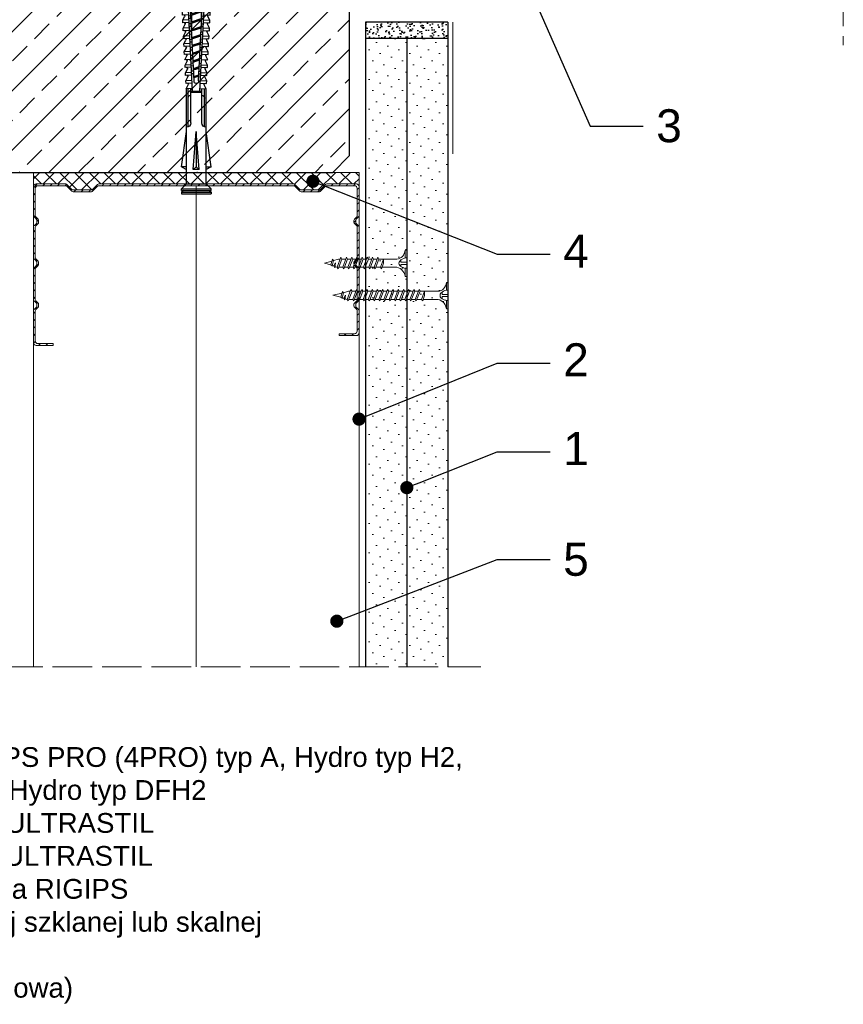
# Model space of a CAD drawing. Header units: millimetres. Extents: x 1245 to 3300, y 237 to 1534.
# Tile 13 of 16: x 2281 to 2531, y 1072 to 1371. Entities that reach past the tile are written whole.
import ezdxf
from ezdxf import colors
from ezdxf.entities.mleader import LeaderData, LeaderLine
from ezdxf.math import Vec2, Vec3

# ---------------------------------------------------------------- set-up
doc = ezdxf.new("R2010")
doc.units = ezdxf.units.MM
doc.linetypes.add('ACAD_ISO02W100', pattern=[15, 12, -3])
for name, color, linetype, lineweight in [('_ISOVER WELNA', 7, 'BATTING', 9), ('_RIGIPS AKCESORIA', 7, 'Continuous', 18), ('_RIGIPS G-K', 7, 'Continuous', 25), ('_RIGIPS PROFIL', 7, 'Continuous', 18), ('KRESKOWANIE', 7, 'Continuous', 9), ('OPISY', 7, 'Continuous', 9), ('PRZERYWANA', 7, 'ACAD_ISO02W100', 9)]:
    doc.layers.add(name, color=color, linetype=linetype, lineweight=lineweight)
doc.styles.get("Standard").update_dxf_attribs({"font": 'arial.ttf'})
doc.linetypes.add('BATTING', pattern='A,0.00254,-2.54,[134,ltypeshp.shx,S=2.54,R=0,X=-2.54,Y=0],-5.08,[134,ltypeshp.shx,S=2.54,R=180,X=2.54,Y=0],-2.54', length=10.16254)
pattern_1 = [(225, (185.7817, 0), (1.122532, -3.367596), [0, -3.175])]

# ---------------------------------------------------------------- blocks, each defined once
blk = doc.blocks.new('TN 25')
at = {"layer": '_RIGIPS AKCESORIA'}
for p, q in [((0, -0.84), (0, 7.16)), ((0, 7.16), (0.46, 7.16)), ((0.46, 7.16), (0.46, 4.78)), ((0.46, 4.78), (0, 4.78)), ((0, 3.5), (1.77, 3.5)), ((1.77, 3.5), (1.77, 4.2)), ((3.02, 4.46), (8.47, 4.46)), ((7.12, 4.46), (7.12, 3.18)), ((8.03, 2.01), (7.12, 4.46)), ((7.12, 3.18), (7.65, 1.53)), ((8.47, 4.46), (8.79, 5)), ((9.61, 1.51), (8.47, 4.46)), ((8.79, 5), (9.93, 2.01)), ((9, 4.46), (10.1, 4.46)), ((10.1, 4.46), (10.41, 5)), ((11.23, 1.51), (10.1, 4.46)), ((10.41, 5), (11.56, 2.01)), ((10.62, 4.46), (11.67, 4.46)), ((11.67, 4.46), (11.99, 5)), ((12.81, 1.51), (11.67, 4.46)), ((11.99, 5), (13.14, 2.01)), ((12.2, 4.46), (13.21, 4.46)), ((13.21, 4.46), (13.52, 5)), ((14.34, 1.51), (13.21, 4.46)), ((13.52, 5), (14.67, 2.01)), ((13.73, 4.46), (14.8, 4.46)), ((14.8, 4.46), (15.12, 5)), ((15.94, 1.51), (14.8, 4.46)), ((15.12, 5), (16.26, 2.01)), ((15.33, 4.46), (16.42, 4.46)), ((16.42, 4.46), (16.73, 5)), ((17.55, 1.51), (16.42, 4.46)), ((16.73, 5), (17.88, 2.01)), ((16.94, 4.46), (17.99, 4.46)), ((17.99, 4.46), (18.31, 5)), ((19.13, 1.51), (17.99, 4.46)), ((18.31, 5), (19.45, 2.01)), ((18.52, 4.46), (19.68, 4.46)), ((19.68, 4.46), (20, 5)), ((20.82, 1.51), (19.68, 4.46)), ((20, 5), (21.14, 2.01)), ((20.21, 4.46), (20.7, 4.46)), ((20.7, 4.46), (22.28, 3.98)), ((21.85, 1.83), (21.67, 3.28)), ((21.67, 3.28), (22.14, 2.4)), ((22.28, 3.98), (22.56, 4.37)), ((22.7, 2.36), (22.28, 3.98)), ((22.56, 4.37), (23.03, 2.71)), ((22.71, 3.85), (25, 3.24)), ((25, 3.24), (23.03, 2.71)), ((0, 2.83), (1.77, 2.83)), ((0.46, 1.64), (0, 1.64)), ((0.46, -0.84), (0.46, 1.64)), ((1.77, 2.83), (1.77, 2.18)), ((7.49, 2.01), (3.55, 2.01)), ((7.65, 1.53), (8.03, 2.01)), ((9.41, 2.01), (8.03, 2.01)), ((9.93, 2.01), (9.61, 1.51)), ((11.04, 2.01), (9.93, 2.01)), ((11.56, 2.01), (11.23, 1.51)), ((12.61, 2.01), (11.56, 2.01)), ((13.14, 2.01), (12.81, 1.51)), ((14.15, 2.01), (13.14, 2.01)), ((14.67, 2.01), (14.34, 1.51)), ((15.74, 2.01), (14.67, 2.01)), ((16.26, 2.01), (15.94, 1.51)), ((17.36, 2.01), (16.26, 2.01)), ((17.88, 2.01), (17.55, 1.51)), ((18.93, 2.01), (17.88, 2.01)), ((19.45, 2.01), (19.13, 1.51)), ((19.45, 2.01), (20.62, 2.01)), ((21.14, 2.01), (20.82, 1.51)), ((21.14, 2.01), (21.81, 2.12)), ((22.14, 2.4), (21.85, 1.83)), ((22.7, 2.36), (22.14, 2.4)), ((23.03, 2.71), (22.7, 2.36)), ((0, -0.84), (0.46, -0.84))]:
    blk.add_line(p, q, dxfattribs=at)
for centre, major_axis, ratio, start_param, end_param in [((3.09, 7.67), (0.17, 3.2), 0.826134, 1.773653, 3.180586), ((-0.04, 0.9), (0, 3.93), 0.848176, -0.720942, -0.151112), ((1.66, 3.18), (0, 0.895), 0.848176, -1.552777, -0.720942), ((1.66, 3.18), (0, 0.895), 0.848176, 3.862535, 4.730408), ((3.37, -1.57), (0.28, 3.57), 0.832181, 0.035984, 1.430787), ((-2.73, 15.91), (0, 14.76), 0.848176, 3.399396, 3.475072), ((0.59, 4.62), (0, 2.81), 0.848176, 3.475072, 3.862535)]:
    blk.add_ellipse(centre, major_axis=major_axis, ratio=ratio, start_param=start_param, end_param=end_param, dxfattribs=at)
blk = doc.blocks.new('TN 35')
at = {"layer": '_RIGIPS AKCESORIA'}
for p, q in [((0, -0.84), (0, 7.16)), ((0, 7.16), (0.46, 7.16)), ((0.46, 7.16), (0.46, 4.78)), ((0.46, 4.78), (0, 4.78)), ((0, 3.5), (1.77, 3.5)), ((1.77, 3.5), (1.77, 4.2)), ((3.02, 4.46), (8.47, 4.46)), ((7.12, 4.46), (7.12, 3.18)), ((8.03, 2.01), (7.12, 4.46)), ((7.12, 3.18), (7.65, 1.53)), ((8.47, 4.46), (8.79, 5)), ((9.61, 1.51), (8.47, 4.46)), ((8.79, 5), (9.93, 2.01)), ((9, 4.46), (10.1, 4.46)), ((10.1, 4.46), (10.41, 5)), ((11.23, 1.51), (10.1, 4.46)), ((10.41, 5), (11.56, 2.01)), ((10.62, 4.46), (11.67, 4.46)), ((11.67, 4.46), (11.99, 5)), ((12.81, 1.51), (11.67, 4.46)), ((11.99, 5), (13.14, 2.01)), ((12.2, 4.46), (13.21, 4.46)), ((13.21, 4.46), (13.52, 5)), ((14.34, 1.51), (13.21, 4.46)), ((13.52, 5), (14.67, 2.01)), ((13.73, 4.46), (14.8, 4.46)), ((14.8, 4.46), (15.12, 5)), ((15.94, 1.51), (14.8, 4.46)), ((15.12, 5), (16.26, 2.01)), ((15.33, 4.46), (16.42, 4.46)), ((16.42, 4.46), (16.73, 5)), ((17.55, 1.51), (16.42, 4.46)), ((16.73, 5), (17.88, 2.01)), ((16.94, 4.46), (17.99, 4.46)), ((17.99, 4.46), (18.31, 5)), ((19.13, 1.51), (17.99, 4.46)), ((18.31, 5), (19.45, 2.01)), ((18.52, 4.46), (19.57, 4.46)), ((19.57, 4.46), (19.88, 5)), ((20.7, 1.51), (19.57, 4.46)), ((19.88, 5), (21.03, 2.01)), ((20.09, 4.46), (21.14, 4.46)), ((21.14, 4.46), (21.46, 5)), ((22.28, 1.51), (21.14, 4.46)), ((21.46, 5), (22.6, 2.01)), ((21.67, 4.46), (22.72, 4.46)), ((22.72, 4.46), (23.03, 5)), ((23.85, 1.51), (22.72, 4.46)), ((23.03, 5), (24.18, 2.01)), ((23.24, 4.46), (24.29, 4.46)), ((24.29, 4.46), (24.61, 5)), ((25.43, 1.51), (24.29, 4.46)), ((24.61, 5), (25.75, 2.01)), ((24.81, 4.46), (25.87, 4.46)), ((25.87, 4.46), (26.18, 5)), ((27, 1.51), (25.87, 4.46)), ((26.18, 5), (27.33, 2.01)), ((26.39, 4.46), (27.44, 4.46)), ((27.44, 4.46), (27.76, 5)), ((28.58, 1.51), (27.44, 4.46)), ((27.76, 5), (28.9, 2.01)), ((27.96, 4.46), (29.13, 4.46)), ((29.13, 4.46), (29.45, 5)), ((30.27, 1.51), (29.13, 4.46)), ((29.45, 5), (30.59, 2.01)), ((29.65, 4.46), (30.15, 4.46)), ((30.15, 4.46), (31.73, 3.98)), ((31.3, 1.83), (31.12, 3.28)), ((31.12, 3.28), (31.59, 2.4)), ((31.73, 3.98), (32.01, 4.37)), ((32.15, 2.36), (31.73, 3.98)), ((32.01, 4.37), (32.48, 2.71)), ((32.16, 3.85), (35, 3.24)), ((35, 3.24), (32.48, 2.71)), ((0, 2.83), (1.77, 2.83)), ((0.46, 1.64), (0, 1.64)), ((0.46, -0.84), (0.46, 1.64)), ((1.77, 2.83), (1.77, 2.18)), ((7.49, 2.01), (3.55, 2.01)), ((7.65, 1.53), (8.03, 2.01)), ((9.41, 2.01), (8.03, 2.01)), ((9.93, 2.01), (9.61, 1.51)), ((11.04, 2.01), (9.93, 2.01)), ((11.56, 2.01), (11.23, 1.51)), ((12.61, 2.01), (11.56, 2.01)), ((13.14, 2.01), (12.81, 1.51)), ((14.15, 2.01), (13.14, 2.01)), ((14.67, 2.01), (14.34, 1.51)), ((15.74, 2.01), (14.67, 2.01)), ((16.26, 2.01), (15.94, 1.51)), ((17.36, 2.01), (16.26, 2.01)), ((17.88, 2.01), (17.55, 1.51)), ((18.93, 2.01), (17.84, 2.01)), ((19.45, 2.01), (19.13, 1.51)), ((20.51, 2.01), (19.41, 2.01)), ((21.03, 2.01), (20.7, 1.51)), ((22.08, 2.01), (20.99, 2.01)), ((22.6, 2.01), (22.28, 1.51)), ((23.66, 2.01), (22.56, 2.01)), ((24.18, 2.01), (23.85, 1.51)), ((25.23, 2.01), (24.14, 2.01)), ((25.75, 2.01), (25.43, 1.51)), ((26.81, 2.01), (25.71, 2.01)), ((27.33, 2.01), (27, 1.51)), ((28.38, 2.01), (27.33, 2.01)), ((28.9, 2.01), (28.58, 1.51)), ((28.9, 2.01), (30.07, 2.01)), ((30.59, 2.01), (30.27, 1.51)), ((30.59, 2.01), (31.26, 2.12)), ((31.59, 2.4), (31.3, 1.83)), ((32.15, 2.36), (31.59, 2.4)), ((32.48, 2.71), (32.15, 2.36)), ((0, -0.84), (0.46, -0.84))]:
    blk.add_line(p, q, dxfattribs=at)
for centre, major_axis, ratio, start_param, end_param in [((3.09, 7.67), (0.17, 3.2), 0.826134, 1.773653, 3.180586), ((-0.04, 0.9), (0, 3.93), 0.848176, -0.720942, -0.151112), ((1.66, 3.18), (0, 0.895), 0.848176, -1.552777, -0.720942), ((1.66, 3.18), (0, 0.895), 0.848176, 3.862535, 4.730408), ((3.37, -1.57), (0.28, 3.57), 0.832181, 0.035984, 1.430787), ((-2.73, 15.91), (0, 14.76), 0.848176, 3.399396, 3.475072), ((0.59, 4.62), (0, 2.81), 0.848176, 3.475072, 3.862535)]:
    blk.add_ellipse(centre, major_axis=major_axis, ratio=ratio, start_param=start_param, end_param=end_param, dxfattribs=at)
blk = doc.blocks.new('CW 100 ULTRASTIL')
h = blk.add_hatch()
h.set_pattern_fill('ANSI31', color=256, scale=0.5, style=0)
h.paths.add_polyline_path([(179.46, 109.85, -0.198912), (179.6, 110.2), (181.11, 111.71, 0.198912), (181.26, 112.06), (181.26, 117.65, 0.198912), (181.11, 118), (179.6, 119.51, -0.198912), (179.46, 119.86), (179.46, 128.31, -0.414214), (180.26, 129.11), (188.58, 129.11, -0.198912), (188.93, 128.96), (189.64, 128.25, 0.198912), (189.99, 128.11), (190.58, 128.11, 0.198912), (190.93, 128.25), (191.64, 128.96, -0.198912), (191.99, 129.11), (201.28, 129.11, -0.198912), (201.63, 128.96), (202.34, 128.25, 0.198912), (202.69, 128.11), (203.28, 128.11, 0.198912), (203.63, 128.25), (204.34, 128.96, -0.198912), (204.69, 129.11), (213.98, 129.11, -0.198912), (214.33, 128.96), (215.04, 128.25, 0.198912), (215.39, 128.11), (215.98, 128.11, 0.198912), (216.33, 128.25), (217.04, 128.96, -0.198912), (217.39, 129.11), (226.56, 129.11, -0.414214), (227.36, 128.31), (227.36, 123.66), (227.91, 123.66), (227.91, 128.86, 0.414214), (227.11, 129.66), (217.39, 129.66, 0.198912), (217.04, 129.51), (216.33, 128.8, -0.198912), (215.98, 128.66), (215.39, 128.66, -0.198912), (215.04, 128.8), (214.33, 129.51, 0.198912), (213.98, 129.66), (204.69, 129.66, 0.198912), (204.34, 129.51), (203.63, 128.8, -0.198912), (203.28, 128.66), (202.69, 128.66, -0.198912), (202.34, 128.8), (201.63, 129.51, 0.198912), (201.28, 129.66), (191.99, 129.66, 0.198912), (191.64, 129.51), (190.93, 128.8, -0.198912), (190.58, 128.66), (189.99, 128.66, -0.198912), (189.64, 128.8), (188.93, 129.51, 0.198912), (188.58, 129.66), (179.71, 129.66, 0.414214), (178.91, 128.86), (178.91, 119.86, 0.198912), (179.05, 119.51), (180.56, 118, -0.198912), (180.71, 117.65), (180.71, 112.06, -0.198912), (180.56, 111.71), (179.05, 110.2, 0.198912), (178.91, 109.85), (178.91, 50.66, 0.198912), (179.05, 50.31), (180.56, 48.8, -0.198912), (180.71, 48.45), (180.71, 42.86, -0.198912), (180.56, 42.51), (179.05, 41, 0.198912), (178.91, 40.65), (178.91, 31.66, 0.414214), (179.71, 30.86), (188.58, 30.86, 0.198912), (188.93, 31), (189.64, 31.71, -0.198912), (189.99, 31.86), (190.58, 31.86, -0.198912), (190.93, 31.71), (191.64, 31, 0.198912), (191.99, 30.86), (201.28, 30.86, 0.198912), (201.63, 31), (202.34, 31.71, -0.198912), (202.69, 31.86), (203.28, 31.86, -0.198912), (203.63, 31.71), (204.34, 31, 0.198912), (204.69, 30.86), (213.98, 30.86, 0.198912), (214.33, 31), (215.04, 31.71, -0.198912), (215.39, 31.86), (215.98, 31.86, -0.198912), (216.33, 31.71), (217.04, 31, 0.198912), (217.39, 30.86), (224.11, 30.86, 0.414214), (224.91, 31.66), (224.91, 36.86), (224.36, 36.86), (224.36, 32.21, -0.414214), (223.56, 31.41), (217.39, 31.41, -0.198912), (217.04, 31.55), (216.33, 32.26, 0.198912), (215.98, 32.41), (215.39, 32.41, 0.198912), (215.04, 32.26), (214.33, 31.55, -0.198912), (213.98, 31.41), (204.69, 31.41, -0.198912), (204.34, 31.55), (203.63, 32.26, 0.198912), (203.28, 32.41), (202.69, 32.41, 0.198912), (202.34, 32.26), (201.63, 31.55, -0.198912), (201.28, 31.41), (191.99, 31.41, -0.198912), (191.64, 31.55), (190.93, 32.26, 0.198912), (190.58, 32.41), (189.99, 32.41, 0.198912), (189.64, 32.26), (188.93, 31.55, -0.198912), (188.58, 31.41), (180.26, 31.41, -0.414214), (179.46, 32.21), (179.46, 40.65, -0.198912), (179.6, 41), (181.11, 42.51, 0.198912), (181.26, 42.86), (181.26, 48.45, 0.198912), (181.11, 48.8), (179.6, 50.31, -0.198912), (179.46, 50.66)])
at = {"layer": '_RIGIPS PROFIL'}
for p, q in [((178.91, 128.86), (178.91, 119.86)), ((188.58, 129.66), (179.71, 129.66)), ((188.58, 129.11), (180.26, 129.11)), ((188.93, 129.51), (189.64, 128.8)), ((188.93, 128.96), (189.64, 128.25)), ((190.58, 128.66), (189.99, 128.66)), ((191.64, 129.51), (190.93, 128.8)), ((191.64, 128.96), (190.93, 128.25)), ((201.28, 129.66), (191.99, 129.66)), ((201.28, 129.11), (191.99, 129.11)), ((201.63, 129.51), (202.34, 128.8)), ((201.63, 128.96), (202.34, 128.25)), ((203.28, 128.66), (202.69, 128.66)), ((204.34, 129.51), (203.63, 128.8)), ((204.34, 128.96), (203.63, 128.25)), ((204.69, 129.66), (213.98, 129.66)), ((204.69, 129.11), (213.98, 129.11)), ((214.33, 129.51), (215.04, 128.8)), ((214.33, 128.96), (215.04, 128.25)), ((215.98, 128.66), (215.39, 128.66)), ((217.04, 129.51), (216.33, 128.8)), ((217.04, 128.96), (216.33, 128.25)), ((227.11, 129.66), (217.39, 129.66)), ((226.56, 129.11), (217.39, 129.11)), ((227.91, 123.66), (227.91, 128.86)), ((179.46, 128.31), (179.46, 119.86)), ((190.58, 128.11), (189.99, 128.11)), ((203.28, 128.11), (202.69, 128.11)), ((215.98, 128.11), (215.39, 128.11)), ((227.36, 123.66), (227.36, 128.31)), ((227.36, 123.66), (227.91, 123.66)), ((180.56, 118), (179.05, 119.51)), ((181.11, 118), (179.6, 119.51)), ((180.71, 117.65), (180.71, 112.06)), ((181.26, 117.65), (181.26, 112.06)), ((180.56, 111.71), (179.05, 110.2)), ((181.11, 111.71), (179.6, 110.2)), ((178.91, 109.85), (178.91, 50.66)), ((179.46, 109.85), (179.46, 50.66)), ((180.56, 48.8), (179.05, 50.31)), ((181.11, 48.8), (179.6, 50.31)), ((180.71, 42.86), (180.71, 48.45)), ((181.26, 42.86), (181.26, 48.45)), ((180.56, 42.51), (179.05, 41)), ((181.11, 42.51), (179.6, 41)), ((178.91, 31.66), (178.91, 40.65)), ((179.46, 32.21), (179.46, 40.65)), ((224.36, 36.86), (224.36, 32.21)), ((224.36, 36.86), (224.91, 36.86)), ((224.91, 36.86), (224.91, 31.66)), ((188.58, 30.86), (179.71, 30.86)), ((188.58, 31.41), (180.26, 31.41)), ((188.93, 31.55), (189.64, 32.26)), ((188.93, 31), (189.64, 31.71)), ((190.58, 32.41), (189.99, 32.41)), ((190.58, 31.86), (189.99, 31.86)), ((191.64, 31.55), (190.93, 32.26)), ((191.64, 31), (190.93, 31.71)), ((201.28, 31.41), (191.99, 31.41)), ((201.28, 30.86), (191.99, 30.86)), ((201.63, 31.55), (202.34, 32.26)), ((201.63, 31), (202.34, 31.71)), ((203.28, 32.41), (202.69, 32.41)), ((203.28, 31.86), (202.69, 31.86)), ((204.34, 31.55), (203.63, 32.26)), ((204.34, 31), (203.63, 31.71)), ((204.69, 31.41), (213.98, 31.41)), ((204.69, 30.86), (213.98, 30.86)), ((214.33, 31.55), (215.04, 32.26)), ((214.33, 31), (215.04, 31.71)), ((215.98, 32.41), (215.39, 32.41)), ((215.98, 31.86), (215.39, 31.86)), ((217.04, 31.55), (216.33, 32.26)), ((217.04, 31), (216.33, 31.71)), ((223.56, 31.41), (217.39, 31.41)), ((224.11, 30.86), (217.39, 30.86))]:
    blk.add_line(p, q, dxfattribs=at)
for centre, radius, start, end in [((179.71, 128.86), 0.8, 90, 180), ((180.26, 128.31), 0.8, 90, 180), ((188.58, 129.16), 0.5, 45, 90), ((188.58, 128.61), 0.5, 45, 90), ((189.99, 129.16), 0.5, 225, 270), ((190.58, 129.16), 0.5, 270, 315), ((191.99, 129.16), 0.5, 90, 135), ((191.99, 128.61), 0.5, 90, 135), ((201.28, 129.16), 0.5, 45, 90), ((201.28, 128.61), 0.5, 45, 90), ((202.69, 129.16), 0.5, 225, 270), ((203.28, 129.16), 0.5, 270, 315), ((204.69, 129.16), 0.5, 90, 135), ((204.69, 128.61), 0.5, 90, 135), ((213.98, 129.16), 0.5, 45, 90), ((213.98, 128.61), 0.5, 45, 90), ((215.39, 129.16), 0.5, 225, 270), ((215.98, 129.16), 0.5, 270, 315), ((217.39, 129.16), 0.5, 90, 135), ((217.39, 128.61), 0.5, 90, 135), ((226.56, 128.31), 0.8, 0, 90), ((227.11, 128.86), 0.8, 0, 90), ((189.99, 128.61), 0.5, 225, 270), ((190.58, 128.61), 0.5, 270, 315), ((202.69, 128.61), 0.5, 225, 270), ((203.28, 128.61), 0.5, 270, 315), ((215.39, 128.61), 0.5, 225, 270), ((215.98, 128.61), 0.5, 270, 315), ((179.41, 119.86), 0.5, 180, 225), ((179.96, 119.86), 0.5, 180, 225), ((180.21, 117.65), 0.5, 0, 45), ((180.76, 117.65), 0.5, 0, 45), ((180.21, 112.06), 0.5, 315, 0), ((180.76, 112.06), 0.5, 315, 0), ((179.41, 109.85), 0.5, 135, 180), ((179.96, 109.85), 0.5, 135, 180), ((179.41, 50.66), 0.5, 180, 225), ((179.96, 50.66), 0.5, 180, 225), ((180.21, 48.45), 0.5, 0, 45), ((180.76, 48.45), 0.5, 0, 45), ((180.21, 42.86), 0.5, 315, 0), ((180.76, 42.86), 0.5, 315, 0), ((179.41, 40.65), 0.5, 135, 180), ((179.96, 40.65), 0.5, 135, 180), ((179.71, 31.66), 0.8, 180, 270), ((180.26, 32.21), 0.8, 180, 270), ((188.58, 31.91), 0.5, 270, 315), ((188.58, 31.36), 0.5, 270, 315), ((189.99, 31.91), 0.5, 90, 135), ((189.99, 31.36), 0.5, 90, 135), ((190.58, 31.91), 0.5, 45, 90), ((190.58, 31.36), 0.5, 45, 90), ((191.99, 31.91), 0.5, 225, 270), ((191.99, 31.36), 0.5, 225, 270), ((201.28, 31.91), 0.5, 270, 315), ((201.28, 31.36), 0.5, 270, 315), ((202.69, 31.91), 0.5, 90, 135), ((202.69, 31.36), 0.5, 90, 135), ((203.28, 31.91), 0.5, 45, 90), ((203.28, 31.36), 0.5, 45, 90), ((204.69, 31.91), 0.5, 225, 270), ((204.69, 31.36), 0.5, 225, 270), ((213.98, 31.91), 0.5, 270, 315), ((213.98, 31.36), 0.5, 270, 315), ((215.39, 31.91), 0.5, 90, 135), ((215.39, 31.36), 0.5, 90, 135), ((215.98, 31.91), 0.5, 45, 90), ((215.98, 31.36), 0.5, 45, 90), ((217.39, 31.91), 0.5, 225, 270), ((217.39, 31.36), 0.5, 225, 270), ((223.56, 32.21), 0.8, 270, 0), ((224.11, 31.66), 0.8, 270, 0)]:
    blk.add_arc(centre, radius, start, end, dxfattribs=at)
blk = doc.blocks.new('kolek rozprezny komplet 60')
for p, q in [((390.66, 217.01), (390.76, 218.91)), ((393.75, 218.75), (390.71, 217.96)), ((393.81, 219.85), (390.76, 218.91)), ((393.68, 217.35), (393.81, 219.85)), ((397.41, 219.66), (393.81, 219.85)), ((397.31, 217.76), (397.41, 219.66)), ((399, 219.58), (397.82, 218.98)), ((398.9, 217.68), (399, 219.58)), ((399.8, 219.54), (399, 219.58)), ((399.7, 217.64), (399.8, 219.54)), ((401.4, 219.45), (400.22, 218.85)), ((401.3, 217.56), (401.4, 219.45)), ((402.2, 219.41), (401.4, 219.45)), ((402.1, 217.51), (402.2, 219.41)), ((403.8, 219.33), (402.61, 218.72)), ((403.7, 217.43), (403.8, 219.33)), ((404.6, 219.29), (403.8, 219.33)), ((404.5, 217.39), (404.6, 219.29)), ((406.19, 219.2), (405.01, 218.6)), ((406.09, 217.3), (406.19, 219.2)), ((406.99, 219.16), (406.19, 219.2)), ((406.89, 217.26), (406.99, 219.16)), ((408.59, 219.08), (407.41, 218.47)), ((408.49, 217.18), (408.59, 219.08)), ((409.39, 219.03), (408.59, 219.08)), ((409.29, 217.14), (409.39, 219.03)), ((410.99, 218.95), (409.8, 218.35)), ((410.89, 217.05), (410.99, 218.95)), ((412.59, 218.87), (411.4, 218.26)), ((412.49, 216.97), (412.59, 218.87)), ((413.38, 218.82), (412.59, 218.87)), ((413.28, 216.93), (413.38, 218.82)), ((414.98, 218.74), (413.8, 218.14)), ((414.88, 216.84), (414.98, 218.74)), ((415.78, 218.7), (414.98, 218.74)), ((415.68, 216.8), (415.78, 218.7)), ((417.38, 218.62), (416.2, 218.01)), ((417.28, 216.72), (417.38, 218.62)), ((418.18, 218.57), (417.38, 218.62)), ((418.08, 216.68), (418.18, 218.57)), ((419.78, 218.49), (418.59, 217.89)), ((419.68, 216.59), (419.78, 218.49)), ((448.67, 218.45), (419.77, 218.45)), ((443.47, 219.95), (432.8, 218.45)), ((443.47, 218.45), (443.47, 219.95)), ((443.47, 219.95), (444.34, 218.45)), ((450.17, 219.95), (448.67, 218.45)), ((448.67, 218.45), (448.67, 212.45)), ((450.17, 219.95), (450.17, 210.95)), ((450.67, 219.95), (450.17, 219.95)), ((450.67, 219.95), (450.67, 210.95)), ((450.67, 219.35), (451.17, 219.95)), ((451.17, 219.95), (451.67, 219.95)), ((451.17, 219.95), (451.17, 210.95)), ((451.67, 219.95), (451.67, 210.95)), ((393.15, 216.88), (390.66, 217.01)), ((391.67, 216.95), (392.67, 216.95)), ((392.67, 216.95), (391.67, 213.95)), ((392.67, 216.95), (392.07, 213.95)), ((393.07, 216.95), (392.07, 213.95)), ((392.67, 216.95), (393.04, 217.45)), ((393.07, 216.95), (393.04, 217.45)), ((393.07, 216.95), (394.67, 216.95)), ((394.67, 216.95), (393.67, 213.95)), ((417.38, 216.11), (393.68, 217.35)), ((420.47, 216.55), (393.71, 217.95)), ((394.67, 216.95), (394.07, 213.95)), ((395.07, 216.95), (394.07, 213.95)), ((394.67, 216.95), (394.92, 217.29)), ((395.07, 216.95), (395.05, 217.28)), ((395.07, 216.95), (397.07, 216.95)), ((397.07, 216.95), (396.07, 213.95)), ((397.07, 216.95), (396.47, 213.95)), ((397.47, 216.95), (396.47, 213.95)), ((397.07, 216.95), (397.23, 217.17)), ((397.47, 216.95), (397.46, 217.16)), ((397.47, 216.95), (399.47, 216.95)), ((397.67, 217.14), (397.71, 217.74)), ((398.47, 217.1), (398.5, 217.7)), ((399.47, 216.95), (398.47, 213.95)), ((399.47, 216.95), (398.87, 213.95)), ((399.87, 216.95), (398.87, 213.95)), ((399.47, 216.95), (399.55, 217.05)), ((399.87, 216.95), (399.87, 217.03)), ((399.87, 216.95), (401.38, 216.95)), ((400.07, 217.02), (400.1, 217.62)), ((400.87, 216.98), (400.9, 217.58)), ((401.87, 216.92), (400.87, 213.95)), ((401.87, 216.92), (401.27, 213.95)), ((402.26, 216.9), (401.27, 213.95)), ((402.47, 216.89), (402.5, 217.49)), ((403.27, 216.85), (403.3, 217.45)), ((404.22, 216.8), (403.31, 214.05)), ((404.24, 216.8), (403.7, 214.07)), ((404.62, 216.78), (403.72, 214.07)), ((404.86, 216.77), (404.9, 217.37)), ((405.66, 216.73), (405.69, 217.32)), ((406.58, 216.68), (405.75, 214.18)), ((406.62, 216.68), (406.12, 214.2)), ((406.98, 216.66), (406.16, 214.2)), ((407.26, 216.64), (407.29, 217.24)), ((408.06, 216.6), (408.09, 217.2)), ((408.94, 216.55), (408.19, 214.31)), ((408.99, 216.55), (408.55, 214.33)), ((409.34, 216.53), (408.6, 214.33)), ((409.66, 216.52), (409.69, 217.12)), ((410.46, 216.47), (410.49, 217.07)), ((411.3, 216.43), (410.64, 214.44)), ((411.37, 216.43), (410.98, 214.45)), ((411.69, 216.41), (411.04, 214.46)), ((412.05, 216.39), (412.09, 216.99)), ((412.85, 216.35), (412.89, 216.95)), ((413.66, 216.31), (413.08, 214.56)), ((413.75, 216.3), (413.4, 214.58)), ((414.05, 216.29), (413.49, 214.58)), ((414.45, 216.27), (414.48, 216.86)), ((415.25, 216.22), (415.28, 216.82)), ((416.02, 216.18), (415.52, 214.69)), ((416.12, 216.18), (415.83, 214.71)), ((416.41, 216.16), (415.93, 214.71)), ((418.22, 215.58), (418.01, 214.95)), ((430.17, 217.15), (419.71, 217.15)), ((431.37, 217.95), (419.75, 217.95)), ((420.47, 217.15), (420.47, 213.75)), ((420.67, 217.15), (420.67, 213.75)), ((420.87, 217.15), (420.87, 213.75)), ((444.34, 216.37), (432.8, 215.45)), ((432.8, 215.45), (443.47, 215.45)), ((444.34, 214.53), (432.8, 215.45)), ((444.34, 216.37), (443.47, 215.45)), ((444.34, 214.53), (443.47, 215.45)), ((444.34, 214.53), (444.34, 216.37)), ((448.67, 216.95), (448.67, 213.95)), ((393.15, 214.02), (390.66, 213.89)), ((390.66, 213.89), (390.76, 211.99)), ((393.75, 212.15), (390.71, 212.94)), ((391.67, 213.95), (391.71, 213.45)), ((391.71, 213.45), (392.07, 213.95)), ((392.07, 213.95), (393.67, 213.95)), ((393.67, 213.95), (393.7, 213.55)), ((417.38, 214.79), (393.68, 213.55)), ((393.68, 213.55), (393.81, 211.05)), ((420.47, 214.35), (393.71, 212.95)), ((393.78, 213.55), (394.07, 213.95)), ((394.07, 213.95), (396.07, 213.95)), ((396.07, 213.95), (396.09, 213.67)), ((396.28, 213.68), (396.47, 213.95)), ((396.47, 213.95), (398.47, 213.95)), ((397.31, 213.14), (397.41, 211.24)), ((397.67, 213.76), (397.71, 213.16)), ((398.47, 213.95), (398.48, 213.8)), ((398.47, 213.8), (398.5, 213.2)), ((398.77, 213.81), (398.87, 213.95)), ((398.87, 213.95), (400.87, 213.95)), ((398.9, 213.22), (399, 211.32)), ((399.7, 213.26), (399.8, 211.36)), ((400.07, 213.88), (400.1, 213.28)), ((400.87, 213.95), (400.88, 213.92)), ((400.87, 213.92), (400.9, 213.32)), ((401.27, 213.95), (401.38, 213.95)), ((401.27, 213.94), (401.27, 213.95)), ((401.3, 213.35), (401.4, 211.45)), ((402.1, 213.39), (402.2, 211.49)), ((402.47, 214.01), (402.5, 213.41)), ((403.8, 211.57), (402.61, 212.18)), ((403.27, 214.05), (403.3, 213.45)), ((403.7, 213.47), (403.8, 211.57)), ((404.5, 213.51), (404.6, 211.62)), ((404.86, 214.13), (404.9, 213.53)), ((406.19, 211.7), (405.01, 212.3)), ((405.66, 214.17), (405.69, 213.58)), ((406.09, 213.6), (406.19, 211.7)), ((406.89, 213.64), (406.99, 211.74)), ((407.26, 214.26), (407.29, 213.66)), ((408.59, 211.82), (407.41, 212.43)), ((408.06, 214.3), (408.09, 213.7)), ((408.49, 213.72), (408.59, 211.82)), ((409.29, 213.76), (409.39, 211.87)), ((409.66, 214.38), (409.69, 213.79)), ((410.99, 211.95), (409.8, 212.55)), ((410.46, 214.43), (410.49, 213.83)), ((410.89, 213.85), (410.99, 211.95)), ((412.59, 212.03), (411.4, 212.64)), ((412.05, 214.51), (412.09, 213.91)), ((412.49, 213.93), (412.59, 212.03)), ((412.85, 214.55), (412.89, 213.95)), ((413.28, 213.97), (413.38, 212.08)), ((414.98, 212.16), (413.8, 212.76)), ((414.45, 214.64), (414.48, 214.04)), ((414.88, 214.06), (414.98, 212.16)), ((415.78, 212.2), (414.98, 212.16)), ((415.25, 214.68), (415.28, 214.08)), ((415.68, 214.1), (415.78, 212.2)), ((417.38, 212.29), (416.2, 212.89)), ((417.28, 214.18), (417.38, 212.29)), ((418.18, 212.33), (417.38, 212.29)), ((418.08, 214.22), (418.18, 212.33)), ((419.78, 212.41), (418.59, 213.01)), ((419.68, 214.31), (419.78, 212.41)), ((430.17, 213.75), (419.71, 213.75)), ((431.37, 212.95), (419.75, 212.95)), ((448.67, 212.45), (419.77, 212.45)), ((443.47, 210.95), (432.8, 212.45)), ((443.47, 212.45), (443.47, 210.95)), ((443.47, 210.95), (444.34, 212.45)), ((450.17, 210.95), (448.67, 212.45)), ((393.81, 211.05), (390.76, 211.99)), ((397.41, 211.24), (393.81, 211.05)), ((399, 211.32), (397.82, 211.93)), ((399.8, 211.36), (399, 211.32)), ((401.4, 211.45), (400.22, 212.05)), ((402.2, 211.49), (401.4, 211.45)), ((404.6, 211.62), (403.8, 211.57)), ((406.99, 211.74), (406.19, 211.7)), ((409.39, 211.87), (408.59, 211.82)), ((413.38, 212.08), (412.59, 212.03)), ((450.67, 210.95), (450.17, 210.95)), ((450.67, 211.55), (451.17, 210.95)), ((451.17, 210.95), (451.67, 210.95))]:
    blk.add_line(p, q)
for centre, radius, start, end in [((397.68, 219.24), 0.3, 177, 297), ((400.08, 219.12), 0.3, 177, 297), ((402.48, 218.99), 0.3, 177, 297), ((404.87, 218.87), 0.3, 177, 297), ((407.27, 218.74), 0.3, 177, 297), ((409.67, 218.61), 0.3, 177, 297), ((411.27, 218.53), 0.3, 177, 297), ((413.66, 218.41), 0.3, 177, 297), ((416.06, 218.28), 0.3, 177, 297), ((418.46, 218.15), 0.3, 177, 297), ((430.17, 218.45), 1.3, 270, 0), ((393.41, 206.24), 10.85, 99.2038, 121.9083), ((393.41, 224.66), 10.85, 238.0917, 260.7962), ((393.65, 216.85), 0.5, 87, 177), ((417.55, 215.45), 0.682, 255.8604, 104.1386), ((422.67, 216.95), 1, 90, 168.463), ((393.65, 214.05), 0.5, 183, 273), ((402.48, 211.91), 0.3, 63, 183), ((404.87, 212.03), 0.3, 63, 183), ((407.27, 212.16), 0.3, 63, 183), ((409.67, 212.29), 0.3, 63, 183), ((411.27, 212.37), 0.3, 63, 183), ((413.66, 212.5), 0.3, 63, 183), ((416.06, 212.62), 0.3, 63, 183), ((418.46, 212.75), 0.3, 63, 183), ((422.67, 213.95), 1, 191.537, 270), ((430.17, 212.45), 1.3, 0, 90), ((397.68, 211.66), 0.3, 63, 183), ((400.08, 211.78), 0.3, 63, 183)]:
    blk.add_arc(centre, radius, start, end)
blk = doc.blocks.new('_Dot')
at = {"color": 0, "linetype": 'ByBlock', "lineweight": -2}
blk.add_line((-0.5, 0), (-1, 0), dxfattribs=at)
at = {"color": 0, "linetype": 'ByBlock', "const_width": 0.5}
blk.add_lwpolyline([(-0.25, 0, 1), (0.25, 0, 1)], format="xyb", close=True, dxfattribs=at)

msp = doc.modelspace()

# ---------------------------------------------------------------- hatches: boundary and pattern name
at = {"layer": '_RIGIPS AKCESORIA'}
h = msp.add_hatch(dxfattribs=at)
h.set_pattern_fill('ANSI37', color=256, angle=90, style=0)
h.set_pattern_definition([(225, (3374.4688, 3619.6547), (-2.245064, 2.245064), []), (135, (3374.4688, 3619.6547), (2.245064, 2.245064), [])])
h.paths.add_polyline_path([(2304.99, 1320.95, 0.198912), (2304.64, 1320.8), (2303.13, 1319.3, -0.198912), (2302.78, 1319.15), (2297.19, 1319.15, -0.198912), (2296.84, 1319.3), (2295.33, 1320.8, 0.198912), (2294.98, 1320.95), (2285.99, 1320.95, 0.414214), (2285.19, 1320.15), (2285.19, 1324.45), (2383.99, 1324.45), (2383.99, 1320.15, 0.414214), (2383.19, 1320.95), (2374.19, 1320.95, 0.198912), (2373.84, 1320.8), (2372.33, 1319.3, -0.198912), (2371.98, 1319.15), (2366.39, 1319.15, -0.198912), (2366.04, 1319.3), (2364.53, 1320.8, 0.198912), (2364.18, 1320.95)])
at = {"layer": '_RIGIPS G-K'}
h = msp.add_hatch(dxfattribs=at)
h.set_pattern_fill('AR-SAND', color=256, scale=0.05, angle=90, style=0)
h.set_pattern_definition([(307.5, (1295.6013, 3384.5881), (2.4470662, 0.0800016), [0, -1.9304, 0, -2.159, 0, -2.06375]), (277.5, (1295.6013, 3384.588), (3.5841255, -2.2476164), [0, -1.0414, 0, -1.7399, 0, -0.66675]), (237.5, (1295.6013, 3386.1502), (0.007186, -3.9549619), [0, -0.635, 0, -2.286, 0, -2.9845]), (227.5, (1295.6013, 3386.1502), (1.1146466, -3.8177823), [0, -0.3175, 0, -1.4986, 0, -1.7145])])
h.paths.add_polyline_path([(2410.99, 1365.05), (2410.99, 1370.05), (2385.99, 1370.05), (2385.99, 1365.05)])
at = {"layer": 'KRESKOWANIE'}
h = msp.add_hatch(dxfattribs=at)
h.set_pattern_fill('ANSI33', color=256, scale=2, style=0)
h.set_pattern_definition([(45, (785.782, -2e-13), (-8.980256, 8.980256), []), (45, (794.762, -2e-13), (-8.980256, 8.980256), [6.35, -3.175])])
h.paths.add_polyline_path([(2380.99, 1519.45), (2375.99, 1524.45), (2185.99, 1524.45), (2180.99, 1519.45), (2180.99, 1329.45), (2185.99, 1324.45), (2375.99, 1324.45), (2380.99, 1329.45)])
h = msp.add_hatch(dxfattribs=at)
h.set_pattern_fill('DOTS', color=256, scale=2, angle=225, style=0)
h.set_pattern_definition(pattern_1)
h.paths.add_polyline_path([(2398.49, 1365.05), (2385.99, 1365.05), (2385.99, 1174.45), (2398.49, 1174.45)])
h = msp.add_hatch(dxfattribs=at)
h.set_pattern_fill('DOTS', color=256, scale=2, angle=225, style=0)
h.set_pattern_definition(pattern_1)
h.paths.add_polyline_path([(2410.99, 1365.05), (2398.49, 1365.05), (2398.49, 1174.45), (2410.99, 1174.45)])

# ---------------------------------------------------------------- linework, layer by layer
for p, q in [((2380.99, 1519.45), (2380.99, 1329.45)), ((2380.99, 1329.45), (2375.99, 1324.45)), ((2185.99, 1324.45), (2375.99, 1324.45))]:
    msp.add_line(p, q)
at = {"layer": '_ISOVER WELNA', "ltscale": 4.8}
msp.add_line((2334.59, 1174.45), (2334.59, 1320.4), dxfattribs=at)
at = {"layer": '_RIGIPS AKCESORIA'}
msp.add_line((2412.49, 1370.05), (2412.49, 1330.05), dxfattribs=at)
at = {"layer": '_RIGIPS G-K'}
for p, q in [((2385.99, 1370.05), (2385.99, 1174.45)), ((2410.99, 1370.05), (2385.99, 1370.05)), ((2410.99, 1370.05), (2410.99, 1174.45)), ((2410.99, 1365.05), (2385.99, 1365.05)), ((2398.49, 1365.05), (2398.49, 1174.45))]:
    msp.add_line(p, q, dxfattribs=at)
at = {"layer": '_RIGIPS PROFIL'}
for p, q in [((2285.19, 1324.45), (2285.19, 1174.45)), ((2383.99, 1324.45), (2383.99, 1174.45))]:
    msp.add_line(p, q, dxfattribs=at)
at = {"layer": 'KRESKOWANIE'}
msp.add_line((2383.99, 1324.45), (2375.99, 1324.45), dxfattribs=at)
at = {"layer": 'PRZERYWANA'}
for p, q in [((2530.99, 1485.85), (2530.99, 1363.05)), ((2140.99, 1174.45), (2420.99, 1174.45))]:
    msp.add_line(p, q, dxfattribs=at)

# ---------------------------------------------------------------- block references
at = {"xscale": -1, "rotation": 90}
msp.add_blockref('kolek rozprezny komplet 60', (2550.04, 1769.63), dxfattribs=at)
at = {"layer": '_RIGIPS AKCESORIA', "xscale": -1}
for name, p in [('TN 25', (2398.49, 1293.71)), ('TN 35', (2410.99, 1283.93))]:
    msp.add_blockref(name, p, dxfattribs=at)
at = {"layer": '_RIGIPS PROFIL', "xscale": -1, "rotation": 90}
msp.add_blockref('CW 100 ULTRASTIL', (2414.84, 1499.86), dxfattribs=at)

# ---------------------------------------------------------------- texts
at = {"insert": (2153.73, 1150.05), "char_height": 6, "width": 261.523, "attachment_point": 1}
msp.add_mtext('1. Płyta gipsowo-kartonowa RIGIPS PRO (4PRO) typ A, Hydro typ H2, Fire typ F, Fire+ typ DF lub Fire+ Hydro typ DFH2\\P2. Profil poziomy RIGIPS UW 75 ULTRASTIL\\P3. Profil pionowy RIGIPS CW 75 ULTRASTIL\\P4. Taśma uszczelniająca piankowa RIGIPS\\P5. Wypełnienie z wełny mineralnej szklanej lub skalnej\\P6. Taśma spoinowa RIGIPS\\P7. Taśma samoprzylepna (poślizgowa)', dxfattribs=at)

# ---------------------------------------------------------------- leaders
at = {"layer": 'OPISY'}
ml = msp.add_multileader_mtext('Standard', dxfattribs=at)
ml.set_content('3', color=256)
ml.set_leader_properties()
ml.set_arrow_properties(name='DOT')
ml.build(insert=Vec2(0, 0))
ctx = ml.context
ctx.base_point, ctx.char_height, ctx.landing_gap_size, ctx.plane_origin = Vec3(2470.19, 1338.53), 10, 4, Vec3(2277.6, 1194.87)
notes = []
notes.append((ctx, [(0, (1, 1, 0), (2454.19, 1338.53), (1, 0), 16, [(0, [(2429.94, 1393.55)], 0, [])])]))
ctx.mtext.insert, ctx.mtext.flow_direction = Vec3(2474.19, 1343.62), 5
ml = msp.add_multileader_mtext('Standard', dxfattribs=at)
ml.set_content('4', color=256)
ml.set_leader_properties()
ml.set_arrow_properties(name='DOT')
ml.build(insert=Vec2(0, 0))
ctx = ml.context
ctx.base_point, ctx.char_height, ctx.landing_gap_size, ctx.plane_origin = Vec3(2441.96, 1299.6), 10, 4, Vec3(2249.37, 1155.94)
notes.append((ctx, [(0, (1, 1, 0), (2425.96, 1299.6), (1, 0), 16, [(0, [(2370.01, 1321.77)], 0, [])])]))
ctx.mtext.insert, ctx.mtext.flow_direction = Vec3(2445.96, 1305.6), 5
ml = msp.add_multileader_mtext('Standard', dxfattribs=at)
ml.set_content('2', color=256)
ml.set_leader_properties()
ml.set_arrow_properties(name='DOT')
ml.build(insert=Vec2(0, 0))
ctx = ml.context
ctx.base_point, ctx.char_height, ctx.landing_gap_size, ctx.plane_origin = Vec3(2441.96, 1266.6), 10, 4, Vec3(2249.37, 1122.94)
notes.append((ctx, [(0, (1, 1, 0), (2425.96, 1266.6), (1, 0), 16, [(0, [(2383.99, 1249.59)], 0, [])])]))
ctx.mtext.insert, ctx.mtext.flow_direction = Vec3(2445.96, 1272.6), 5
ml = msp.add_multileader_mtext('Standard', dxfattribs=at)
ml.set_content('1', color=256)
ml.set_leader_properties()
ml.set_arrow_properties(name='DOT')
ml.build(insert=Vec2(0, 0))
ctx = ml.context
ctx.base_point, ctx.char_height, ctx.landing_gap_size, ctx.plane_origin = Vec3(2441.96, 1239.64), 10, 4, Vec3(2249.37, 1095.98)
notes.append((ctx, [(0, (1, 1, 0), (2425.96, 1239.64), (1, 0), 16, [(0, [(2398.49, 1228.79)], 0, [])])]))
ctx.mtext.insert, ctx.mtext.flow_direction = Vec3(2445.96, 1245.64), 5
ml = msp.add_multileader_mtext('Standard', dxfattribs=at)
ml.set_content('5', color=256)
ml.set_leader_properties()
ml.set_arrow_properties(name='DOT')
ml.build(insert=Vec2(0, 0))
ctx = ml.context
ctx.base_point, ctx.char_height, ctx.landing_gap_size, ctx.plane_origin = Vec3(2441.96, 1206.97), 10, 4, Vec3(2249.37, 1063.31)
notes.append((ctx, [(0, (1, 1, 0), (2425.96, 1206.97), (1, 0), 16, [(0, [(2377.25, 1188.27)], 0, [])])]))
ctx.mtext.insert, ctx.mtext.flow_direction = Vec3(2445.96, 1212.05), 5
for ctx, leaders in notes:
    for number, flags, end, landing, length, lines in leaders:
        leader = LeaderData()
        leader.index, (leader.has_last_leader_line, leader.has_dogleg_vector, leader.attachment_direction) = number, flags
        leader.last_leader_point, leader.dogleg_vector, leader.dogleg_length = Vec3(end), Vec3(landing), length
        for number, points, colour, breaks in lines:
            line = LeaderLine()
            line.index, line.vertices, line.color, line.breaks = number, Vec3.list(points), colors.encode_raw_color(colour), breaks
            leader.lines.append(line)
        ctx.leaders.append(leader)

doc.saveas('drawing.dxf')
